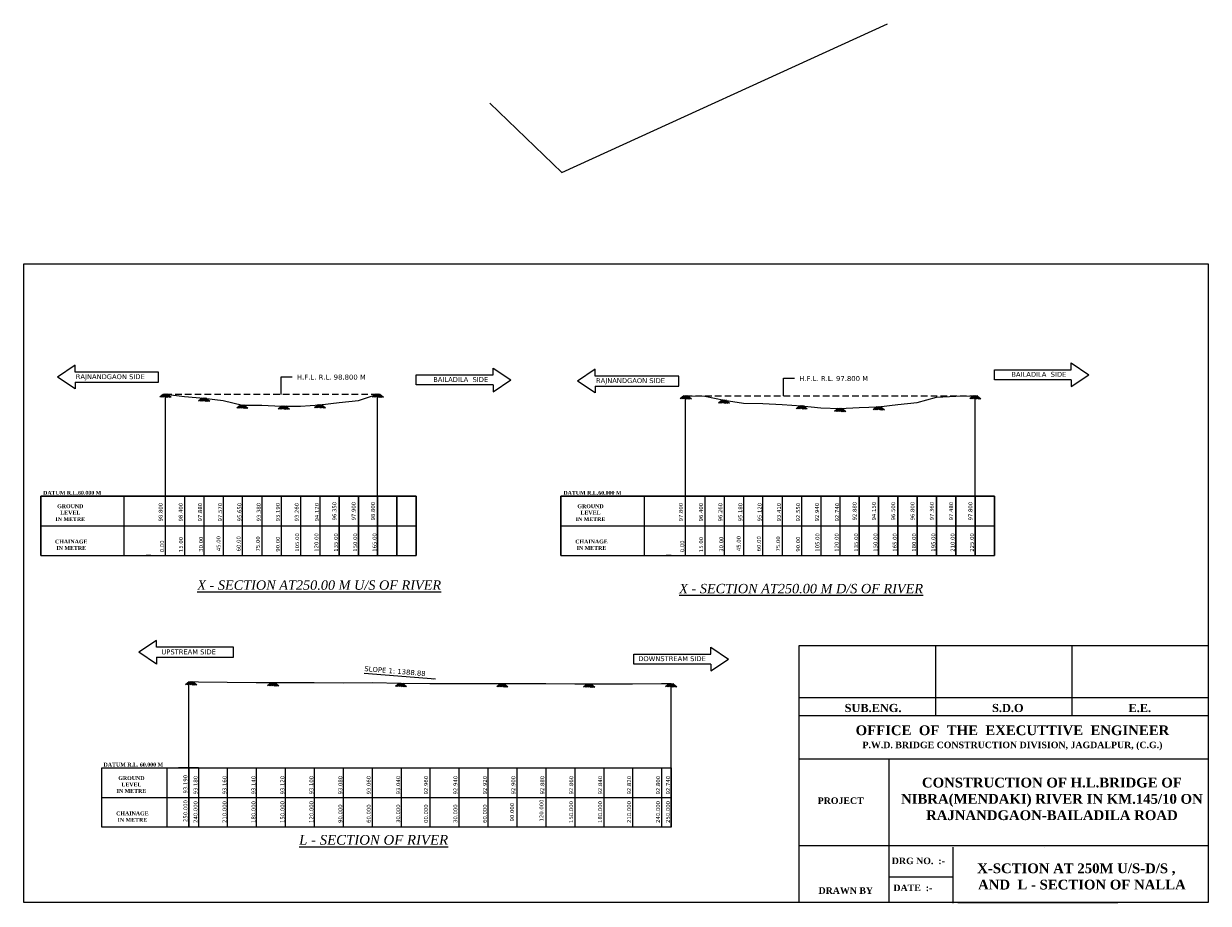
# Model space of a CAD drawing. Header units: millimetres. Extents: x -7745211565 to -3872289874, y -13315054498 to -6657470543.
import ezdxf

# ---------------------------------------------------------------- set-up
doc = ezdxf.new("R2010")
doc.units = ezdxf.units.MM
doc.header["$MEASUREMENT"] = 0
doc.linetypes.add('DASHED2', pattern=[9.525, 6.35, -3.175])
for name, color, linetype in [('CHAINAGE', 7, 'Continuous'), ('GROUND_LVL', 114, 'Continuous'), ('TEX', 6, 'Continuous'), ('TEXT', 7, 'Continuous')]:
    doc.layers.add(name, color=color, linetype=linetype)
doc.layers.add('DIMENTION', color=7, linetype='Continuous', lineweight=9)
doc.styles.get("Standard").update_dxf_attribs({"font": 'verdana.ttf', "height": 324})
doc.dimstyles.new('Copy of ISO-25--------4', dxfattribs={"dimtxt": 200, "dimasz": 150, "dimexe": 300, "dimexo": 300, "dimgap": 0.02, "dimtad": 0, "dimtih": 1, "dimtoh": 1, "dimdec": 0, "dimlfac": 4, "dimdsep": 46, "dimtxsty": 'Standard', "dimcen": 150, "dimclrd": 1, "dimclre": 1, "dimclrt": 1, "dimadec": 0, "dimazin": 0, "dimtfac": 1, "dimtdec": 0, "dimtmove": 2, "dimatfit": 3, "dimfxl": 300, "dimarcsym": 0})
doc.dimstyles.new('ISO-25--------1', dxfattribs={"dimtxt": 240, "dimasz": 216, "dimexe": 300, "dimexo": 300, "dimgap": 0.02, "dimtad": 0, "dimtih": 1, "dimtoh": 1, "dimdec": 0, "dimlfac": 16, "dimdsep": 46, "dimtxsty": 'Standard', "dimcen": 192, "dimclrd": 1, "dimclre": 1, "dimclrt": 1, "dimadec": 0, "dimazin": 0, "dimtfac": 1, "dimtdec": 0, "dimtmove": 2, "dimatfit": 3, "dimfxl": 300, "dimarcsym": 0})

msp = doc.modelspace()

# ---------------------------------------------------------------- linework, layer by layer
at = {"layer": 'DIMENTION', "color": 5, "lineweight": 9, "ltscale": 20}
for p, q in [((-3872310656.679007, -6657504163.645828), (-3872303184.949688, -6657504163.645828)), ((-3872310656.679007, -6657505137.761957), (-3872310656.679007, -6657504163.645828)), ((-3872391862.449278, -6657504392.656274), (-3872399966.830001, -6657504392.656274)), ((-3872399966.830001, -6657505366.772403), (-3872391862.449278, -6657505366.772405)), ((-3872391862.449278, -6657505366.772403), (-3872391862.449278, -6657504392.656274)), ((-3872366821.288366, -6657504671.060321), (-3872359349.559048, -6657504671.060321)), ((-3872366821.288366, -6657505645.17645), (-3872366821.288366, -6657504671.060321)), ((-3872341322.839922, -6657504775.703891), (-3872349427.220645, -6657504775.703891)), ((-3872341322.839922, -6657505749.82002), (-3872341322.839922, -6657504775.703891)), ((-3872303184.949688, -6657505137.761957), (-3872310656.679007, -6657505137.761957)), ((-3872359349.559048, -6657505645.17645), (-3872366821.288366, -6657505645.17645)), ((-3872349427.220645, -6657505749.82002), (-3872341322.839922, -6657505749.820022)), ((-3872384586.990681, -6657531133.876451), (-3872392058.719999, -6657531133.876451)), ((-3872384586.990681, -6657532107.992581), (-3872384586.990681, -6657531133.876451)), ((-3872345676.551641, -6657531792.305996), (-3872338204.822321, -6657531792.305996)), ((-3872345676.551641, -6657532766.422127), (-3872345676.551641, -6657531792.305996)), ((-3872392058.719999, -6657532107.992581), (-3872384586.990681, -6657532107.992581)), ((-3872338204.822321, -6657532766.422127), (-3872345676.551641, -6657532766.422127))]:
    msp.add_line(p, q, dxfattribs=at)
for points in [[(-3872399966.830001, -6657504392.656274), (-3872399966.830001, -6657503731.469882), (-3872401683.931698, -6657504879.714339)], [(-3872359349.559048, -6657504671.060321), (-3872359349.559048, -6657504009.873929), (-3872357632.457351, -6657505158.118386)], [(-3872349427.220645, -6657504775.703891), (-3872349427.220645, -6657504114.517499), (-3872351144.322342, -6657505262.761956)], [(-3872303184.949688, -6657504163.645828), (-3872303184.949688, -6657503502.459436), (-3872301467.847991, -6657504650.703894)], [(-3872399966.830001, -6657505366.772403), (-3872399966.830001, -6657506027.958797), (-3872401683.931698, -6657504879.714339)], [(-3872359349.559048, -6657505645.17645), (-3872359349.559048, -6657506306.362844), (-3872357632.457351, -6657505158.118386)], [(-3872349427.220645, -6657505749.82002), (-3872349427.220645, -6657506411.006413), (-3872351144.322342, -6657505262.761956)], [(-3872303184.949688, -6657505137.761957), (-3872303184.949688, -6657505798.948351), (-3872301467.847991, -6657504650.703894)], [(-3872392058.719999, -6657531133.876451), (-3872392058.719999, -6657530472.690059), (-3872393775.821696, -6657531620.934518)], [(-3872392058.719999, -6657532107.992581), (-3872392058.719999, -6657532769.178973), (-3872393775.821696, -6657531620.934518)], [(-3872338204.822321, -6657531792.305996), (-3872338204.822321, -6657531131.119604), (-3872336487.720624, -6657532279.364063)], [(-3872338204.822321, -6657532766.422127), (-3872338204.822321, -6657533427.608519), (-3872336487.720624, -6657532279.364063)]]:
    msp.add_lwpolyline(points, dxfattribs=at)
at = {"layer": 'GROUND_LVL', "ltscale": 20}
for p, q in [((-3872352675.955923, -6657485017.764351), (-3872321032.352314, -6657470542.95078)), ((-3872359681.267139, -6657478262.881592), (-3872352675.955923, -6657485017.764351))]:
    msp.add_line(p, q, dxfattribs=at)
at = {"layer": 'GROUND_LVL', "lineweight": 9}
for p, q in [((-3872391364.602614, -6657506548.115971), (-3872391717.573289, -6657506839.126726)), ((-3872391246.65011, -6657506548.115973), (-3872391599.620783, -6657506839.126726)), ((-3872391153.878477, -6657506548.115971), (-3872391506.849152, -6657506839.126726)), ((-3872391414.13604, -6657506548.115971), (-3872391061.165363, -6657506839.126726)), ((-3872391049.510389, -6657506548.115969), (-3872391402.481066, -6657506839.126726)), ((-3872391300.656454, -6657506548.115969), (-3872390947.685777, -6657506839.126726)), ((-3872390936.030804, -6657506548.115971), (-3872391289.001478, -6657506839.126726)), ((-3872391196.288366, -6657506548.115971), (-3872390843.317692, -6657506839.126726)), ((-3872391103.516733, -6657506548.115973), (-3872390750.546059, -6657506839.126726)), ((-3872390985.564229, -6657506548.115971), (-3872390632.593554, -6657506839.126726)), ((-3872387614.602613, -6657506925.906335), (-3872387967.573288, -6657507216.91709)), ((-3872387496.650109, -6657506925.906337), (-3872387849.620782, -6657507216.91709)), ((-3872387403.878476, -6657506925.906335), (-3872387756.849151, -6657507216.91709)), ((-3872387664.136039, -6657506925.906335), (-3872387311.165362, -6657507216.91709)), ((-3872387299.510388, -6657506925.906333), (-3872387652.481065, -6657507216.91709)), ((-3872387550.656453, -6657506925.906333), (-3872387197.685776, -6657507216.91709)), ((-3872387186.030803, -6657506925.906335), (-3872387539.001477, -6657507216.91709)), ((-3872387446.288365, -6657506925.906335), (-3872387093.317691, -6657507216.91709)), ((-3872387353.516732, -6657506925.906337), (-3872387000.546058, -6657507216.91709)), ((-3872387235.564228, -6657506925.906335), (-3872386882.593554, -6657507216.91709)), ((-3872383907.012503, -6657507593.115971), (-3872384259.983178, -6657507884.126726)), ((-3872383789.059999, -6657507593.115973), (-3872384142.030672, -6657507884.126726)), ((-3872383696.288366, -6657507593.115971), (-3872384049.25904, -6657507884.126726)), ((-3872383956.545928, -6657507593.115971), (-3872383603.575252, -6657507884.126726)), ((-3872383591.920278, -6657507593.115969), (-3872383944.890954, -6657507884.126726)), ((-3872383843.066343, -6657507593.115969), (-3872383490.095665, -6657507884.126726)), ((-3872383478.440692, -6657507593.115971), (-3872383831.411367, -6657507884.126726)), ((-3872383738.698255, -6657507593.115971), (-3872383385.727581, -6657507884.126726)), ((-3872383645.926622, -6657507593.115973), (-3872383292.955947, -6657507884.126726)), ((-3872383527.974118, -6657507593.115971), (-3872383175.003443, -6657507884.126726)), ((-3872376364.602614, -6657507563.115969), (-3872376717.573288, -6657507854.126724)), ((-3872376246.65011, -6657507563.115971), (-3872376599.620782, -6657507854.126724)), ((-3872376153.878477, -6657507563.115969), (-3872376506.849151, -6657507854.126724)), ((-3872376414.136039, -6657507563.115969), (-3872376061.165363, -6657507854.126724)), ((-3872376049.510389, -6657507563.115967), (-3872376402.481065, -6657507854.126724)), ((-3872376300.656454, -6657507563.115967), (-3872375947.685776, -6657507854.126724)), ((-3872375936.030803, -6657507563.115969), (-3872376289.001478, -6657507854.126724)), ((-3872376196.288366, -6657507563.115969), (-3872375843.317691, -6657507854.126724)), ((-3872376103.516733, -6657507563.115971), (-3872375750.546058, -6657507854.126724)), ((-3872375985.564229, -6657507563.115969), (-3872375632.593554, -6657507854.126724)), ((-3872370739.602614, -6657506548.115974), (-3872371092.573288, -6657506839.12673)), ((-3872370621.65011, -6657506548.115976), (-3872370974.620782, -6657506839.12673)), ((-3872370528.878477, -6657506548.115974), (-3872370881.849151, -6657506839.12673)), ((-3872370789.136039, -6657506548.115974), (-3872370436.165363, -6657506839.12673)), ((-3872370424.510389, -6657506548.115973), (-3872370777.481065, -6657506839.12673)), ((-3872370675.656454, -6657506548.115973), (-3872370322.685776, -6657506839.12673)), ((-3872370311.030803, -6657506548.115974), (-3872370664.001478, -6657506839.12673)), ((-3872370571.288366, -6657506548.115974), (-3872370218.317691, -6657506839.12673)), ((-3872370478.516733, -6657506548.115976), (-3872370125.546058, -6657506839.12673)), ((-3872370360.564229, -6657506548.115974), (-3872370007.593554, -6657506839.12673)), ((-3872340824.993256, -6657506698.115971), (-3872341177.963931, -6657506989.126726)), ((-3872340707.040752, -6657506698.115973), (-3872341060.011425, -6657506989.126726)), ((-3872340614.269119, -6657506698.115971), (-3872340967.239793, -6657506989.126726)), ((-3872340874.526681, -6657506698.115971), (-3872340521.556005, -6657506989.126726)), ((-3872340509.901031, -6657506698.115969), (-3872340862.871707, -6657506989.126726)), ((-3872340761.047096, -6657506698.115969), (-3872340408.076418, -6657506989.126726)), ((-3872340396.421445, -6657506698.115971), (-3872340749.39212, -6657506989.126726)), ((-3872340656.679008, -6657506698.115971), (-3872340303.708333, -6657506989.126726)), ((-3872340563.907375, -6657506698.115973), (-3872340210.9367, -6657506989.126726)), ((-3872340445.954871, -6657506698.115971), (-3872340092.984196, -6657506989.126726)), ((-3872337117.403145, -6657507123.115972), (-3872337470.373819, -6657507414.126727)), ((-3872336999.450641, -6657507123.115973), (-3872337352.421313, -6657507414.126727)), ((-3872336906.679008, -6657507123.115972), (-3872337259.649682, -6657507414.126727)), ((-3872337166.93657, -6657507123.115972), (-3872336813.965894, -6657507414.126727)), ((-3872336802.31092, -6657507123.11597), (-3872337155.281596, -6657507414.126727)), ((-3872337053.456985, -6657507123.11597), (-3872336700.486307, -6657507414.126727)), ((-3872336688.831334, -6657507123.115972), (-3872337041.802009, -6657507414.126727)), ((-3872336949.088897, -6657507123.115972), (-3872336596.118222, -6657507414.126727)), ((-3872336856.317264, -6657507123.115973), (-3872336503.346589, -6657507414.126727)), ((-3872336738.364759, -6657507123.115972), (-3872336385.394085, -6657507414.126727)), ((-3872329574.993255, -6657507673.115971), (-3872329927.96393, -6657507964.126726)), ((-3872329457.040751, -6657507673.115973), (-3872329810.011424, -6657507964.126726)), ((-3872329364.269118, -6657507673.115971), (-3872329717.239792, -6657507964.126726)), ((-3872329624.52668, -6657507673.115971), (-3872329271.556004, -6657507964.126726)), ((-3872329259.90103, -6657507673.115969), (-3872329612.871706, -6657507964.126726)), ((-3872329511.047095, -6657507673.115969), (-3872329158.076417, -6657507964.126726)), ((-3872329146.421444, -6657507673.115971), (-3872329499.392119, -6657507964.126726)), ((-3872329406.679007, -6657507673.115971), (-3872329053.708333, -6657507964.126726)), ((-3872329313.907374, -6657507673.115973), (-3872328960.936699, -6657507964.126726)), ((-3872329195.95487, -6657507673.115971), (-3872328842.984195, -6657507964.126726)), ((-3872312699.993256, -6657506698.115971), (-3872313052.96393, -6657506989.126726)), ((-3872312582.040751, -6657506698.115973), (-3872312935.011424, -6657506989.126726)), ((-3872312489.269118, -6657506698.115971), (-3872312842.239793, -6657506989.126726)), ((-3872312749.526681, -6657506698.115971), (-3872312396.556005, -6657506989.126726)), ((-3872312384.901031, -6657506698.115969), (-3872312737.871707, -6657506989.126726)), ((-3872312636.047095, -6657506698.115969), (-3872312283.076418, -6657506989.126726)), ((-3872312271.421445, -6657506698.115971), (-3872312624.392119, -6657506989.126726)), ((-3872312531.679008, -6657506698.115971), (-3872312178.708333, -6657506989.126726)), ((-3872312438.907374, -6657506698.115973), (-3872312085.9367, -6657506989.126726)), ((-3872312320.95487, -6657506698.115971), (-3872311967.984196, -6657506989.126726)), ((-3872379867.83354, -6657507708.774021), (-3872380220.804214, -6657507999.784777)), ((-3872379749.881036, -6657507708.774023), (-3872380102.851708, -6657507999.784777)), ((-3872379657.109403, -6657507708.774021), (-3872380010.080077, -6657507999.784777)), ((-3872379917.366965, -6657507708.774021), (-3872379564.396289, -6657507999.784777)), ((-3872379552.741315, -6657507708.774019), (-3872379905.711991, -6657507999.784777)), ((-3872379803.88738, -6657507708.774019), (-3872379450.916702, -6657507999.784777)), ((-3872379439.261729, -6657507708.774021), (-3872379792.232404, -6657507999.784777)), ((-3872379699.519292, -6657507708.774021), (-3872379346.548617, -6657507999.784777)), ((-3872379606.747659, -6657507708.774023), (-3872379253.776984, -6657507999.784777)), ((-3872379488.795155, -6657507708.774021), (-3872379135.82448, -6657507999.784777)), ((-3872325824.993256, -6657507923.115969), (-3872326177.96393, -6657508214.126724)), ((-3872325707.040751, -6657507923.115971), (-3872326060.011424, -6657508214.126724)), ((-3872325614.269118, -6657507923.115969), (-3872325967.239793, -6657508214.126724)), ((-3872325874.526681, -6657507923.115969), (-3872325521.556005, -6657508214.126724)), ((-3872325509.901031, -6657507923.115967), (-3872325862.871707, -6657508214.126724)), ((-3872325761.047095, -6657507923.115967), (-3872325408.076418, -6657508214.126724)), ((-3872325396.421445, -6657507923.115969), (-3872325749.392119, -6657508214.126724)), ((-3872325656.679008, -6657507923.115969), (-3872325303.708333, -6657508214.126724)), ((-3872325563.907374, -6657507923.115971), (-3872325210.9367, -6657508214.126724)), ((-3872325445.95487, -6657507923.115969), (-3872325092.984196, -6657508214.126724)), ((-3872322074.993256, -6657507785.615971), (-3872322427.96393, -6657508076.626726)), ((-3872321957.040751, -6657507785.615973), (-3872322310.011424, -6657508076.626726)), ((-3872321864.269118, -6657507785.615971), (-3872322217.239793, -6657508076.626726)), ((-3872322124.526681, -6657507785.615971), (-3872321771.556005, -6657508076.626726)), ((-3872321759.901031, -6657507785.615969), (-3872322112.871707, -6657508076.626726)), ((-3872322011.047095, -6657507785.615969), (-3872321658.076418, -6657508076.626726)), ((-3872321646.421445, -6657507785.615971), (-3872321999.392119, -6657508076.626726)), ((-3872321906.679008, -6657507785.615971), (-3872321553.708333, -6657508076.626726)), ((-3872321813.907374, -6657507785.615973), (-3872321460.9367, -6657508076.626726)), ((-3872321695.95487, -6657507785.615971), (-3872321342.984196, -6657508076.626726)), ((-3872388875.755718, -6657534485.722498), (-3872389228.726393, -6657534776.733253)), ((-3872388757.803214, -6657534485.7225), (-3872389110.773887, -6657534776.733253)), ((-3872388665.031581, -6657534485.722498), (-3872389018.002255, -6657534776.733253)), ((-3872388925.289144, -6657534485.722498), (-3872388572.318467, -6657534776.733253)), ((-3872388560.663493, -6657534485.722496), (-3872388913.63417, -6657534776.733253)), ((-3872388811.809558, -6657534485.722496), (-3872388458.838881, -6657534776.733253)), ((-3872388447.183908, -6657534485.722498), (-3872388800.154582, -6657534776.733253)), ((-3872388707.44147, -6657534485.722498), (-3872388354.470796, -6657534776.733253)), ((-3872388614.669837, -6657534485.7225), (-3872388261.699162, -6657534776.733253)), ((-3872388496.717333, -6657534485.722498), (-3872388143.746658, -6657534776.733253)), ((-3872380907.005718, -6657534578.222498), (-3872381259.976393, -6657534869.233253)), ((-3872380789.053214, -6657534578.2225), (-3872381142.023887, -6657534869.233253)), ((-3872380696.281581, -6657534578.222498), (-3872381049.252255, -6657534869.233253)), ((-3872380956.539144, -6657534578.222498), (-3872380603.568467, -6657534869.233253)), ((-3872380591.913493, -6657534578.222496), (-3872380944.88417, -6657534869.233253)), ((-3872380843.059558, -6657534578.222496), (-3872380490.088881, -6657534869.233253)), ((-3872380478.433908, -6657534578.222498), (-3872380831.404582, -6657534869.233253)), ((-3872380738.69147, -6657534578.222498), (-3872380385.720796, -6657534869.233253)), ((-3872380645.919837, -6657534578.2225), (-3872380292.949162, -6657534869.233253)), ((-3872380527.967333, -6657534578.222498), (-3872380174.996658, -6657534869.233253)), ((-3872368489.808337, -6657534648.760182), (-3872368842.779011, -6657534939.770938)), ((-3872368371.855833, -6657534648.760184), (-3872368724.826505, -6657534939.770938)), ((-3872368279.084199, -6657534648.760182), (-3872368632.054874, -6657534939.770938)), ((-3872368539.341762, -6657534648.760182), (-3872368186.371086, -6657534939.770938)), ((-3872368174.716112, -6657534648.76018), (-3872368527.686788, -6657534939.770938)), ((-3872368425.862176, -6657534648.76018), (-3872368072.891499, -6657534939.770938)), ((-3872368061.236526, -6657534648.760182), (-3872368414.207201, -6657534939.770938)), ((-3872368321.494089, -6657534648.760182), (-3872367968.523414, -6657534939.770938)), ((-3872368228.722456, -6657534648.760184), (-3872367875.751781, -6657534939.770938)), ((-3872368110.769951, -6657534648.760182), (-3872367757.799277, -6657534939.770938)), ((-3872358646.058337, -6657534673.835025), (-3872358999.029011, -6657534964.84578)), ((-3872358528.105833, -6657534673.835027), (-3872358881.076505, -6657534964.84578)), ((-3872358435.334199, -6657534673.835025), (-3872358788.304874, -6657534964.84578)), ((-3872358695.591762, -6657534673.835025), (-3872358342.621086, -6657534964.84578)), ((-3872358330.966112, -6657534673.835023), (-3872358683.936788, -6657534964.84578)), ((-3872358582.112176, -6657534673.835023), (-3872358229.141499, -6657534964.84578)), ((-3872358217.486526, -6657534673.835025), (-3872358570.457201, -6657534964.84578)), ((-3872358477.744089, -6657534673.835025), (-3872358124.773414, -6657534964.84578)), ((-3872358384.972456, -6657534673.835027), (-3872358032.001781, -6657534964.84578)), ((-3872358267.019951, -6657534673.835025), (-3872357914.049277, -6657534964.84578)), ((-3872350208.558337, -6657534708.222499), (-3872350561.529011, -6657534999.233254)), ((-3872350090.605833, -6657534708.222501), (-3872350443.576505, -6657534999.233254)), ((-3872349997.834199, -6657534708.222499), (-3872350350.804874, -6657534999.233254)), ((-3872350258.091762, -6657534708.222499), (-3872349905.121086, -6657534999.233254)), ((-3872349893.466112, -6657534708.222497), (-3872350246.436788, -6657534999.233254)), ((-3872350144.612176, -6657534708.222497), (-3872349791.641499, -6657534999.233254)), ((-3872349779.986526, -6657534708.222499), (-3872350132.957201, -6657534999.233254)), ((-3872350040.244089, -6657534708.222499), (-3872349687.273414, -6657534999.233254)), ((-3872349947.472456, -6657534708.222501), (-3872349594.501781, -6657534999.233254)), ((-3872349829.519951, -6657534708.222499), (-3872349476.549277, -6657534999.233254)), ((-3872342239.808335, -6657534695.722499), (-3872342592.77901, -6657534986.733254)), ((-3872342121.855831, -6657534695.722501), (-3872342474.826504, -6657534986.733254)), ((-3872342029.084198, -6657534695.722499), (-3872342382.054873, -6657534986.733254)), ((-3872342289.341761, -6657534695.722499), (-3872341936.371084, -6657534986.733254)), ((-3872341924.71611, -6657534695.722497), (-3872342277.686787, -6657534986.733254)), ((-3872342175.862175, -6657534695.722497), (-3872341822.891498, -6657534986.733254)), ((-3872341811.236525, -6657534695.722499), (-3872342164.207199, -6657534986.733254)), ((-3872342071.494087, -6657534695.722499), (-3872341718.523413, -6657534986.733254)), ((-3872341978.722454, -6657534695.722501), (-3872341625.75178, -6657534986.733254)), ((-3872341860.76995, -6657534695.722499), (-3872341507.799275, -6657534986.733254))]:
    msp.add_line(p, q, dxfattribs=at)
at = {"layer": 'GROUND_LVL', "lineweight": 9, "ltscale": 20}
for p, q in [((-3872391196.288366, -6657516448.115971), (-3872391196.288366, -6657506548.115971)), ((-3872370571.288366, -6657516448.115971), (-3872370571.288366, -6657506548.115971)), ((-3872340656.679008, -6657516448.115971), (-3872340656.679008, -6657506698.115971)), ((-3872312531.679008, -6657516448.115971), (-3872312531.679008, -6657506698.115971)), ((-3872388383.788366, -6657516448.115971), (-3872388383.788366, -6657516448.115971)), ((-3872337844.179008, -6657516448.115971), (-3872337844.179008, -6657516448.115971)), ((-3872395227.538366, -6657519329.047195), (-3872366821.288366, -6657519329.047195)), ((-3872344687.929008, -6657519329.047195), (-3872310656.679008, -6657519329.047196)), ((-3872388925.289144, -6657542860.722498), (-3872388925.289144, -6657534485.722498)), ((-3872387987.789144, -6657534508.222498), (-3872388925.289144, -6657534485.722498)), ((-3872385175.289144, -6657534540.722498), (-3872387987.789144, -6657534508.222498)), ((-3872382362.789144, -6657534580.722498), (-3872385175.289144, -6657534540.722498)), ((-3872379550.289144, -6657534575.722498), (-3872382362.789144, -6657534580.722498)), ((-3872376737.789144, -6657534590.722498), (-3872379550.289144, -6657534575.722498)), ((-3872373925.289144, -6657534605.722498), (-3872376737.789144, -6657534590.722498)), ((-3872371112.789144, -6657534600.722498), (-3872373925.289144, -6657534605.722498)), ((-3872368300.289144, -6657534653.222498), (-3872371112.789144, -6657534600.722498)), ((-3872365487.789144, -6657534685.722498), (-3872368300.289144, -6657534653.222498)), ((-3872362675.289144, -6657534670.722499), (-3872365487.789144, -6657534685.722498)), ((-3872359862.789144, -6657534670.722499), (-3872362675.289144, -6657534670.722499)), ((-3872357050.289144, -6657534678.222499), (-3872359862.789144, -6657534670.722499)), ((-3872354237.789144, -6657534685.722499), (-3872357050.289144, -6657534678.222499)), ((-3872351425.289144, -6657534708.222499), (-3872354237.789144, -6657534685.722499)), ((-3872348612.789144, -6657534708.222499), (-3872351425.289144, -6657534708.222499)), ((-3872345800.289144, -6657534715.722499), (-3872348612.789144, -6657534708.222499)), ((-3872342987.789144, -6657534695.722499), (-3872345800.289144, -6657534715.722499)), ((-3872342050.289143, -6657534695.722499), (-3872342987.789144, -6657534695.722499)), ((-3872342050.289144, -6657542860.722499), (-3872342050.289143, -6657534695.722499)), ((-3872388865.309945, -6657542860.722498), (-3872388925.289144, -6657542860.722498)), ((-3872368300.289144, -6657542860.722498), (-3872368300.289144, -6657542860.722498))]:
    msp.add_line(p, q, dxfattribs=at)
at = {"layer": 'GROUND_LVL', "color": 6, "lineweight": 9, "ltscale": 20}
for p, q in [((-3872379946.288365, -6657516448.115973), (-3872376196.288366, -6657516448.115969)), ((-3872329406.679007, -6657516448.115973), (-3872325656.679008, -6657516448.115969)), ((-3872403302.035363, -6657522209.978386), (-3872366821.288366, -6657522209.978432)), ((-3872352762.426005, -6657522209.978386), (-3872310656.679008, -6657522209.978438))]:
    msp.add_line(p, q, dxfattribs=at)
at = {"layer": 'GROUND_LVL', "color": 4, "lineweight": 9}
for p, q in [((-3872329627.364545, -6657530951.451746), (-3872289873.824567, -6657530951.451738)), ((-3872329627.364545, -6657555828.596518), (-3872329627.364545, -6657530951.451746)), ((-3872316376.184546, -6657530951.451746), (-3872316376.184552, -6657537762.122641)), ((-3872303125.004554, -6657530951.451746), (-3872303125.004562, -6657537762.122641)), ((-3872329627.364545, -6657536007.59725), (-3872289873.824567, -6657536007.59725)), ((-3872329627.364545, -6657537762.122641), (-3872289873.824567, -6657537762.122641)), ((-3872329627.364545, -6657541961.789389), (-3872289873.824567, -6657541961.789389)), ((-3872320909.880593, -6657541961.789389), (-3872320909.880593, -6657555828.596518)), ((-3872329627.364545, -6657550388.693071), (-3872289873.824567, -6657550388.693071)), ((-3872314703.120799, -6657550568.644794), (-3872314703.120799, -6657556008.548241)), ((-3872305753.825931, -6657550628.596613), (-3872305753.825931, -6657550628.596613)), ((-3872314703.120798, -6657553468.548239), (-3872320909.880593, -6657553468.548243)), ((-3872314195.566381, -6657555918.572386), (-3872298677.538366, -6657555918.572386))]:
    msp.add_line(p, q, dxfattribs=at)
at = {"layer": 'GROUND_LVL', "lineweight": 9, "ltscale": 20}
msp.add_lwpolyline([(-3872404957.538366, -6657493870), (-3872289873.824566, -6657493870), (-3872289873.824566, -6657555918.572386), (-3872404957.538366, -6657555918.572386)], close=True, dxfattribs=at)
for points in [[(-3872391196.288366, -6657506548.115971), (-3872389321.288366, -6657506768.115971), (-3872387446.288366, -6657506923.115971), (-3872385571.288365, -6657507160.615971), (-3872383696.288366, -6657507593.115971), (-3872381821.288366, -6657507613.115971), (-3872379946.288366, -6657507708.115971), (-3872378071.288365, -6657507713.115971), (-3872376196.288366, -6657507563.115969), (-3872374321.288366, -6657507338.115971), (-3872372446.288366, -6657507148.115971), (-3872370571.288366, -6657506548.115973), (-3872370311.0308, -6657506548.115973)], [(-3872340656.679008, -6657506698.115971), (-3872338781.679008, -6657506748.115971), (-3872336906.679008, -6657507123.115972), (-3872335031.679008, -6657507423.115971), (-3872333156.679008, -6657507460.615971), (-3872331281.679008, -6657507548.115971), (-3872329406.679007, -6657507673.115971), (-3872327531.679008, -6657507873.115971), (-3872325656.679008, -6657507923.115969), (-3872323781.679008, -6657507823.115971), (-3872321906.679008, -6657507785.615971), (-3872320031.679008, -6657507538.115971), (-3872318156.679008, -6657507338.115971), (-3872316281.679008, -6657506838.115971), (-3872314406.679008, -6657506728.115971), (-3872312531.679008, -6657506698.115971)], [(-3872366821.288366, -6657516448.115971), (-3872403302.035363, -6657516448.115971), (-3872403302.035363, -6657522209.978416), (-3872372446.288365, -6657522209.978416)], [(-3872310656.679007, -6657516448.115971), (-3872352762.426005, -6657516448.115971), (-3872352762.426005, -6657522209.978416), (-3872321906.679007, -6657522209.978416)]]:
    msp.add_lwpolyline(points, dxfattribs=at)
at = {"layer": 'TEX', "color": 1, "linetype": 'DASHED2', "lineweight": 9, "ltscale": 100}
for p, q in [((-3872391196.288366, -6657506548.115971), (-3872370311.030801, -6657506548.115973)), ((-3872340656.679008, -6657506698.115971), (-3872312531.679008, -6657506698.115971))]:
    msp.add_line(p, q, dxfattribs=at)
at = {"layer": 'TEX', "lineweight": 9, "ltscale": 20}
for p, q in [((-3872403302.035363, -6657522209.978416), (-3872403302.035363, -6657516448.115971)), ((-3872403302.035363, -6657516448.115971), (-3872366821.288366, -6657516448.115972)), ((-3872403299.910931, -6657516448.115971), (-3872395227.538366, -6657516448.115971)), ((-3872395227.538366, -6657516448.115971), (-3872395227.538366, -6657522209.978416)), ((-3872395227.538366, -6657516448.115971), (-3872394008.788365, -6657516448.115971)), ((-3872394008.788366, -6657516448.115971), (-3872392602.538366, -6657516448.115971)), ((-3872392602.538366, -6657516448.115971), (-3872391196.288366, -6657516448.115971)), ((-3872391196.288366, -6657522209.978416), (-3872391196.288366, -6657516448.115971)), ((-3872391196.288366, -6657516448.115971), (-3872390240.038366, -6657516448.115971)), ((-3872391196.288366, -6657516448.115971), (-3872389790.038366, -6657516448.115971)), ((-3872389790.038366, -6657516448.115971), (-3872388383.788366, -6657516448.115971)), ((-3872389321.288366, -6657516448.115971), (-3872389321.288366, -6657522209.978416)), ((-3872388383.788366, -6657516448.115971), (-3872386977.538366, -6657516448.115971)), ((-3872387446.288366, -6657516448.115971), (-3872387446.288366, -6657522209.978416)), ((-3872386977.538366, -6657516448.115971), (-3872385571.288366, -6657516448.115971)), ((-3872385571.288366, -6657516448.115971), (-3872384165.038366, -6657516448.115971)), ((-3872385571.288365, -6657516448.115971), (-3872385571.288365, -6657522209.978416)), ((-3872383696.288366, -6657522209.978416), (-3872383696.288366, -6657516448.115971)), ((-3872381821.288366, -6657516448.115971), (-3872381821.288366, -6657522209.978416)), ((-3872379946.288366, -6657516448.115971), (-3872379946.288366, -6657522209.978416)), ((-3872378071.288366, -6657516448.115971), (-3872378071.288366, -6657522209.978416)), ((-3872376196.288366, -6657516448.115969), (-3872376196.288366, -6657522209.978415)), ((-3872374321.288366, -6657522209.978416), (-3872374321.288366, -6657516448.115971)), ((-3872374321.288366, -6657516448.115971), (-3872374321.288366, -6657522209.978416)), ((-3872374321.288366, -6657516448.115971), (-3872374321.288366, -6657522209.978416)), ((-3872374321.288366, -6657522209.978416), (-3872374321.288366, -6657516448.115971)), ((-3872372446.288366, -6657522209.978416), (-3872372446.288366, -6657516448.115971)), ((-3872372446.288366, -6657516448.115971), (-3872372446.288366, -6657522209.978416)), ((-3872372446.288366, -6657516448.115971), (-3872372446.288366, -6657522209.978416)), ((-3872372446.288366, -6657522209.978416), (-3872372446.288366, -6657516448.115971)), ((-3872370571.288366, -6657522209.978416), (-3872370571.288366, -6657516448.115971)), ((-3872370571.288366, -6657516448.115971), (-3872370571.288366, -6657522209.978416)), ((-3872370571.288366, -6657516448.115971), (-3872370571.288366, -6657522209.978416)), ((-3872370571.288366, -6657522209.978416), (-3872370571.288366, -6657516448.115971)), ((-3872368696.288366, -6657522209.978416), (-3872368696.288366, -6657516448.115971)), ((-3872368696.288366, -6657516448.115971), (-3872368696.288366, -6657522209.978416)), ((-3872368696.288366, -6657516448.115971), (-3872368696.288366, -6657522209.978416)), ((-3872368696.288366, -6657522209.978416), (-3872368696.288366, -6657516448.115971)), ((-3872366821.288366, -6657522209.978416), (-3872366821.288366, -6657516448.115971)), ((-3872366821.288366, -6657516448.115971), (-3872366821.288366, -6657522209.978416)), ((-3872366821.288366, -6657516448.115971), (-3872366821.288366, -6657522209.978416)), ((-3872366821.288366, -6657522209.978416), (-3872366821.288366, -6657516448.115971)), ((-3872352762.426005, -6657522209.978416), (-3872352762.426005, -6657516448.115971)), ((-3872352762.426005, -6657516448.115971), (-3872310656.679007, -6657516448.115971)), ((-3872352760.301572, -6657516448.115971), (-3872344687.929008, -6657516448.115971)), ((-3872344687.929008, -6657516448.115971), (-3872344687.929008, -6657522209.978416)), ((-3872344687.929008, -6657516448.115971), (-3872343469.179007, -6657516448.115971)), ((-3872343469.179008, -6657516448.115971), (-3872342062.929008, -6657516448.115971)), ((-3872342062.929008, -6657516448.115971), (-3872340656.679008, -6657516448.115971)), ((-3872340656.679008, -6657522209.978416), (-3872340656.679008, -6657516448.115971)), ((-3872340656.679008, -6657516448.115971), (-3872339700.429008, -6657516448.115971)), ((-3872340656.679008, -6657516448.115971), (-3872339250.429008, -6657516448.115971)), ((-3872339250.429008, -6657516448.115971), (-3872337844.179008, -6657516448.115971)), ((-3872338781.679008, -6657516448.115972), (-3872338781.679008, -6657522209.978417)), ((-3872337844.179008, -6657516448.115971), (-3872336437.929008, -6657516448.115971)), ((-3872336906.679008, -6657516448.115972), (-3872336906.679008, -6657522209.978417)), ((-3872336437.929008, -6657516448.115971), (-3872335031.679008, -6657516448.115971)), ((-3872335031.679008, -6657516448.115971), (-3872333625.429008, -6657516448.115971)), ((-3872335031.679008, -6657516448.115972), (-3872335031.679008, -6657522209.978417)), ((-3872333156.679008, -6657522209.978419), (-3872333156.679008, -6657516448.115973)), ((-3872331281.679008, -6657516448.115972), (-3872331281.679008, -6657522209.978417)), ((-3872329406.679007, -6657516448.115973), (-3872329406.679007, -6657522209.978418)), ((-3872327531.679008, -6657516448.115972), (-3872327531.679008, -6657522209.978417)), ((-3872325656.679008, -6657516448.115972), (-3872325656.679008, -6657522209.978417)), ((-3872323781.679008, -6657522209.978417), (-3872323781.679008, -6657516448.115972)), ((-3872323781.679008, -6657516448.115972), (-3872323781.679008, -6657522209.978417)), ((-3872323781.679008, -6657516448.115972), (-3872323781.679008, -6657522209.978417)), ((-3872323781.679008, -6657522209.978417), (-3872323781.679008, -6657516448.115972)), ((-3872321906.679008, -6657522209.978417), (-3872321906.679008, -6657516448.115972)), ((-3872321906.679008, -6657516448.115972), (-3872321906.679008, -6657522209.978417)), ((-3872321906.679008, -6657516448.115972), (-3872321906.679008, -6657522209.978417)), ((-3872321906.679008, -6657522209.978417), (-3872321906.679008, -6657516448.115972)), ((-3872320031.679008, -6657522209.978417), (-3872320031.679008, -6657516448.115972)), ((-3872320031.679008, -6657516448.115972), (-3872320031.679008, -6657522209.978417)), ((-3872320031.679008, -6657516448.115972), (-3872320031.679008, -6657522209.978417)), ((-3872320031.679008, -6657522209.978417), (-3872320031.679008, -6657516448.115972)), ((-3872318156.679008, -6657522209.978417), (-3872318156.679008, -6657516448.115972)), ((-3872318156.679008, -6657516448.115972), (-3872318156.679008, -6657522209.978417)), ((-3872318156.679008, -6657516448.115972), (-3872318156.679008, -6657522209.978417)), ((-3872318156.679008, -6657522209.978417), (-3872318156.679008, -6657516448.115972)), ((-3872316281.679008, -6657522209.978417), (-3872316281.679008, -6657516448.115972)), ((-3872316281.679008, -6657516448.115972), (-3872316281.679008, -6657522209.978417)), ((-3872316281.679008, -6657516448.115972), (-3872316281.679008, -6657522209.978417)), ((-3872316281.679008, -6657522209.978417), (-3872316281.679008, -6657516448.115972)), ((-3872314406.679008, -6657522209.978417), (-3872314406.679008, -6657516448.115972)), ((-3872314406.679008, -6657516448.115972), (-3872314406.679008, -6657522209.978417)), ((-3872314406.679008, -6657516448.115972), (-3872314406.679008, -6657522209.978417)), ((-3872314406.679008, -6657522209.978417), (-3872314406.679008, -6657516448.115972)), ((-3872312531.679008, -6657522209.978417), (-3872312531.679008, -6657516448.115972)), ((-3872312531.679008, -6657516448.115972), (-3872312531.679008, -6657522209.978417)), ((-3872312531.679008, -6657516448.115972), (-3872312531.679008, -6657522209.978417)), ((-3872312531.679008, -6657522209.978417), (-3872312531.679008, -6657516448.115972)), ((-3872310656.679008, -6657516448.115971), (-3872310656.679008, -6657522209.978416)), ((-3872310656.679007, -6657522209.978416), (-3872310656.679007, -6657516448.115971)), ((-3872310656.679007, -6657516448.115971), (-3872310656.679007, -6657522209.978416)), ((-3872310656.679007, -6657522209.978416), (-3872310656.679007, -6657516448.115971)), ((-3872403299.910931, -6657519329.047195), (-3872395227.538366, -6657519329.047195)), ((-3872352760.301572, -6657519329.047195), (-3872344687.929008, -6657519329.047195)), ((-3872403299.910931, -6657522209.978416), (-3872394008.788365, -6657522209.978416)), ((-3872401706.160931, -6657522209.978416), (-3872366821.288365, -6657522209.978415)), ((-3872394008.788365, -6657522209.978416), (-3872366821.288366, -6657522209.978419)), ((-3872392602.538366, -6657522209.978416), (-3872393071.288366, -6657522209.978416)), ((-3872352760.301572, -6657522209.978416), (-3872343469.179007, -6657522209.978416)), ((-3872351166.551572, -6657522209.978416), (-3872310656.679007, -6657522209.978413)), ((-3872343469.179007, -6657522209.978416), (-3872310656.679007, -6657522209.978421)), ((-3872342062.929008, -6657522209.978416), (-3872342531.679008, -6657522209.978416)), ((-3872391060.608153, -6657542860.722498), (-3872391060.608153, -6657548622.584942)), ((-3872388865.309945, -6657542860.722498), (-3872389922.834781, -6657542860.722498)), ((-3872388925.289143, -6657548622.584942), (-3872388925.289144, -6657542860.722498)), ((-3872387987.789144, -6657542860.722498), (-3872388925.289144, -6657542860.722498)), ((-3872388925.289144, -6657542860.722498), (-3872388925.289144, -6657548622.584942)), ((-3872387987.789144, -6657542860.722498), (-3872387987.789144, -6657548622.584942)), ((-3872385175.289144, -6657542860.722498), (-3872385175.289144, -6657548622.584942)), ((-3872382362.789144, -6657542860.722498), (-3872382362.789144, -6657548622.584942)), ((-3872379550.289144, -6657542860.722498), (-3872379550.289144, -6657548622.584942)), ((-3872376737.789144, -6657542860.722498), (-3872376737.789144, -6657548622.584942)), ((-3872373925.289144, -6657542860.722498), (-3872373925.289144, -6657548622.584942)), ((-3872371112.789144, -6657542860.722498), (-3872371112.789144, -6657548622.584942)), ((-3872368300.289144, -6657542860.722498), (-3872368300.289144, -6657548622.584942)), ((-3872365487.789144, -6657542860.722499), (-3872365487.789144, -6657548622.584943)), ((-3872362675.289144, -6657542860.722499), (-3872362675.289144, -6657548622.584943)), ((-3872359862.789144, -6657542860.722499), (-3872359862.789144, -6657548622.584943)), ((-3872357050.289144, -6657542860.722499), (-3872357050.289144, -6657548622.584943)), ((-3872354237.789144, -6657542860.722499), (-3872354237.789144, -6657548622.584943)), ((-3872351425.289144, -6657542860.722499), (-3872351425.289144, -6657548622.584943)), ((-3872348612.789144, -6657542860.722499), (-3872348612.789144, -6657548622.584943)), ((-3872345800.289144, -6657542860.722499), (-3872345800.289144, -6657548622.584943)), ((-3872342987.789144, -6657542860.722499), (-3872342987.789144, -6657548622.584943)), ((-3872342987.789144, -6657542860.722499), (-3872342987.789144, -6657548622.584943)), ((-3872342987.789144, -6657542860.722499), (-3872342987.789144, -6657548622.584943)), ((-3872342050.289145, -6657548622.584943), (-3872342050.289144, -6657542860.722499)), ((-3872342050.289144, -6657542860.722499), (-3872342050.289144, -6657548622.584943)), ((-3872397360.594673, -6657545741.653719), (-3872388925.289144, -6657545741.653719)), ((-3872388925.289143, -6657545741.653721), (-3872342050.289144, -6657545741.653721))]:
    msp.add_line(p, q, dxfattribs=at)
for points in [[(-3872388925.289144, -6657548622.584942), (-3872397360.594673, -6657548622.584942), (-3872397360.594673, -6657542860.722498), (-3872388925.289144, -6657542860.722498)], [(-3872388925.289144, -6657542860.722498), (-3872342050.289144, -6657542860.722499)], [(-3872342050.289145, -6657548622.584943), (-3872388925.289144, -6657548622.584942)]]:
    msp.add_lwpolyline(points, dxfattribs=at)

# ---------------------------------------------------------------- texts
at = {"layer": 'CHAINAGE', "color": 241, "lineweight": 9}
for s, p in [('98.800', (-3872391467.78793, -6657518905.168064)), ('98.400', (-3872389514.037929, -6657518905.168064)), ('97.880', (-3872387635.287929, -6657518905.168064)), ('97.570', (-3872385689.037929, -6657518905.168064)), ('95.650', (-3872383814.037929, -6657518905.168064)), ('93.380', (-3872381939.037929, -6657518905.168064)), ('93.190', (-3872380079.037929, -6657518905.168064)), ('93.260', (-3872378245.287929, -6657518905.168064)), ('94.120', (-3872376291.537929, -6657518905.168062)), ('97.800', (-3872340928.178571, -6657518905.168064)), ('96.400', (-3872338974.428571, -6657518905.168065)), ('96.260', (-3872337095.678571, -6657518905.168065)), ('95.180', (-3872335149.428571, -6657518905.168065)), ('95.120', (-3872333274.428571, -6657518905.168067)), ('93.410', (-3872331399.428571, -6657518905.168065)), ('92.550', (-3872329539.42857, -6657518905.168066)), ('92.940', (-3872327705.678571, -6657518905.168065)), ('92.740', (-3872325751.928571, -6657518905.168065)), ('105.00', (-3872378204.03793, -6657521847.052095)), ('120.00', (-3872376329.03793, -6657521847.052094)), ('135.00', (-3872374439.03793, -6657521847.052095)), ('150.00', (-3872372564.03793, -6657521847.052095)), ('165.00', (-3872370689.03793, -6657521847.052095)), ('105.00', (-3872327664.428572, -6657521847.052096)), ('120.00', (-3872325789.428572, -6657521847.052096)), ('135.00', (-3872323899.428572, -6657521847.052096)), ('150.00', (-3872322024.428572, -6657521847.052096)), ('165.00', (-3872320149.428572, -6657521847.052096)), ('180.00', (-3872318274.428572, -6657521847.052096)), ('195.00', (-3872316399.428572, -6657521847.052096)), ('210.00', (-3872314524.428572, -6657521847.052096)), ('225.00', (-3872312649.428572, -6657521847.052096)), ('90.00', (-3872380079.03793, -6657521847.052095)), ('90.00', (-3872329539.428571, -6657521847.052097))]:
    msp.add_text(s, height=375, rotation=90, dxfattribs=at).set_placement(p)
at = {"layer": 'CHAINAGE', "color": 241, "lineweight": 9, "char_height": 375, "width": 1851.28125, "attachment_point": 1, "rotation": 90}
for s, insert in [('96.350', (-3872374961.920152, -6657518806.750439)), ('97.900', (-3872373086.920152, -6657518806.750439)), ('98.800', (-3872371211.920152, -6657518806.750439)), ('92.880', (-3872324422.310794, -6657518806.75044)), ('94.150', (-3872322547.310794, -6657518806.75044)), ('96.500', (-3872320672.310794, -6657518806.75044)), ('96.800', (-3872318797.310794, -6657518806.75044)), ('97.360', (-3872316922.310794, -6657518806.75044)), ('97.480', (-3872315047.310794, -6657518806.75044)), ('97.800', (-3872313172.310794, -6657518806.75044)), ('0.00', (-3872391707.221751, -6657521898.612885)), ('15.00', (-3872389873.471751, -6657521883.612885)), ('30.00', (-3872387919.721751, -6657521853.612885)), ('45.00', (-3872386220.97175, -6657521793.612885)), ('60.00', (-3872384267.221751, -6657521808.612885)), ('75.00', (-3872382388.471751, -6657521823.612885)), ('0.00', (-3872341167.612393, -6657521898.612885)), ('15.00', (-3872339333.862392, -6657521883.612885)), ('30.00', (-3872337380.112392, -6657521853.612885)), ('45.00', (-3872335681.362392, -6657521793.612885)), ('60.00', (-3872333727.612392, -6657521808.612887)), ('75.00', (-3872331848.862392, -6657521823.612885))]:
    msp.add_mtext(s, dxfattribs=dict(at, insert=insert))
at = {"layer": 'TEX', "lineweight": 9, "ltscale": 20}
for s, p in [('93.190', (-3872389061.49892, -6657545338.759235)), ('93.180', (-3872388075.248274, -6657545429.768343)), ('93.160', (-3872385262.748274, -6657545429.768343)), ('93.140', (-3872382450.248274, -6657545429.768343)), ('93.120', (-3872379637.748274, -6657545429.768343)), ('93.100', (-3872376825.248274, -6657545429.768343)), ('93.080', (-3872374012.748274, -6657545429.768343)), ('93.060', (-3872371253.004749, -6657545429.768343)), ('93.040', (-3872368387.748274, -6657545429.768343)), ('92.960', (-3872365682.487985, -6657545429.768344)), ('92.940', (-3872362827.830013, -6657545429.768344)), ('92.920', (-3872359962.573537, -6657545429.768344)), ('92.900', (-3872357202.830013, -6657545429.768344)), ('92.880', (-3872354390.58186, -6657545429.768344)), ('92.860', (-3872351577.830013, -6657545429.768344)), ('92.840', (-3872348765.58186, -6657545429.768344)), ('92.820', (-3872345952.830013, -6657545429.768344)), ('92.800', (-3872343140.58186, -6657545429.768344)), ('92.740', (-3872342170.178594, -6657545429.768344))]:
    msp.add_text(s, height=375, rotation=90, dxfattribs=at).set_placement(p)
at = {"layer": 'TEX', "lineweight": 9}
for s, insert, char_height, width, attachment_point in [('{\\fTimes New Roman|b0|i1|c0|p18;\\LX - SECTION AT250.00 M U/S OF RIVER}', (-3872388091.885808, -6657524631.066712), 916.66666667, 24544.94348497, 1), ('{\\fTimes New Roman|b0|i1|c0|p18;\\LX - SECTION AT250.00 M D/S OF RIVER}', (-3872341274.294765, -6657524972.210564), 916.66666667, 41248.075, 1), ('{\\fTimes New Roman|b1|i0|c0|p18;SUB.ENG.}', (-3872325202.389647, -6657536633.334738), 792, 5506.23744, 1), ('{\\fTimes New Roman|b1|i0|c0|p18;S.D.O}', (-3872310880.855858, -6657536633.334721), 792, 5506.23744, 1), ('{\\fTimes New Roman|b1|i0|c0|p18;E.E.}', (-3872297629.675863, -6657536633.334738), 792, 5506.23744, 1), ('{\\fTimes New Roman|b1|i0|c0|p18;OFFICE  OF  THE  EXECUTTIVE  ENGINEER\\P\\H0.6667x;P.W.D. BRIDGE CONSTRUCTION DIVISION, JAGDALPUR, (C.G.)}', (-3872308900.324681, -6657538720.207952), 950.4, 47905.41888, 2), ('{\\fTimes New Roman|b1|i0|c0|p18;CONSTRUCTION OF H.L.BRIDGE OF NIBRA(MENDAKI) RIVER IN KM.145/10 ON RAJNANDGAON-BAILADILA ROAD }', (-3872305069.060431, -6657543801.622732), 950.4, 30664.76763756, 2), ('{\\fTimes New Roman|b1|i0|c0|p18;PROJECT}', (-3872327821.015853, -6657545718.387552), 633.6, 8841.82464, 1), ('{\\fTimes New Roman|b0|i1|c0|p18;\\LL - SECTION OF RIVER}', (-3872363724.332585, -6657549366.766735), 953.33333333, 42897.998, 3), ('{\\fTimes New Roman|b1|i0|c0|p18;DRG NO.  :- }', (-3872320620.616003, -6657551568.921434), 633.6, 23452.64064, 1), ('{\\fTimes New Roman|b1|i0|c0|p18;X-SCTION AT 250M U/S-D/S ,  \\P   AND  L - SECTION OF NALLA  \\P                          }', (-3872302693.824567, -6657552131.451746), 950.4, 47905.41888, 2), ('{\\fTimes New Roman|b1|i0|c0|p18;DRAWN BY}', (-3872327737.539301, -6657554454.739441), 633.6, 8841.82464, 1), ('{\\fTimes New Roman|b1|i0|c0|p18;DATE  :-    }', (-3872320463.241083, -6657554188.921434), 633.6, 8841.82464, 1)]:
    msp.add_mtext(s, dxfattribs=dict(at, insert=insert, char_height=char_height, width=width, attachment_point=attachment_point))
at = {"layer": 'TEX', "lineweight": 9, "ltscale": 20}
for s, insert, char_height, width, attachment_point, rotation in [('SLOPE 1: 1388.88', (-3872371838.635983, -6657532955.34571), 486, 16402.03675818, 1, 355.2245549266), ('250.000', (-3872389053.928625, -6657548106.859451), 375, 1851.28125, 7, 90), ('240.000', (-3872388067.677979, -6657548197.868561), 375, 1851.28125, 7, 90), ('210.000', (-3872385255.177979, -6657548197.868561), 375, 1851.28125, 7, 90), ('180.000', (-3872382442.677979, -6657548197.868561), 375, 1851.28125, 7, 90), ('150.000', (-3872379630.177979, -6657548197.868561), 375, 1851.28125, 7, 90), ('120.000', (-3872376817.677979, -6657548197.868561), 375, 1851.28125, 7, 90), ('90.000', (-3872374005.177979, -6657548197.868561), 375, 1851.28125, 7, 90), ('60.000', (-3872371245.434454, -6657548197.868561), 375, 1851.28125, 7, 90), ('30.000', (-3872368380.177979, -6657548197.868561), 375, 1851.28125, 7, 90), ('00.000', (-3872366065.05828, -6657548197.868562), 375, 1851.28125, 1, 90), ('30.000', (-3872363210.400309, -6657548197.868562), 375, 1851.28125, 1, 90), ('60.000', (-3872360345.143832, -6657548197.868562), 375, 1851.28125, 1, 90), ('90.000', (-3872357702.926214, -6657548052.660093), 375, 1851.28125, 1, 90), ('120.000', (-3872354843.746146, -6657548052.660093), 375, 1851.28125, 1, 90), ('150.000', (-3872351960.400309, -6657548197.868562), 375, 1851.28125, 1, 90), ('180.000', (-3872349147.900309, -6657548197.868562), 375, 1851.28125, 1, 90), ('210.000', (-3872346335.400309, -6657548197.868562), 375, 1851.28125, 1, 90), ('240.000', (-3872343522.900309, -6657548197.868562), 375, 1851.28125, 1, 90), ('250.000', (-3872342552.497043, -6657548197.868562), 375, 1851.28125, 1, 90)]:
    msp.add_mtext(s, dxfattribs=dict(at, insert=insert, char_height=char_height, width=width, attachment_point=attachment_point, rotation=rotation))
at = {"layer": 'TEX', "lineweight": 9, "ltscale": 20, "char_height": 375, "width": 3933.5172, "attachment_point": 2}
for s, insert in [('{\\fTimes New Roman|b1|i0|c0|p18;GROUND LEVEL\\PIN METRE}', (-3872394491.688803, -6657543654.683014)), ('{\\fTimes New Roman|b1|i0|c0|p18;CHAINAGE \\PIN METRE}', (-3872394399.486738, -6657547086.265621))]:
    msp.add_mtext(s, dxfattribs=dict(at, insert=insert))
at = {"layer": 'TEXT', "color": 191, "lineweight": 9, "char_height": 476.28}
for s, insert, width, attachment_point in [('RAJNANDGAON SIDE', (-3872399903.3184, -6657504601.310283), 9189.04077433, 1), ('BAILADILA  SIDE', (-3872359830.082299, -6657504879.71433), 6980.41632174, 3), ('RAJNANDGAON SIDE', (-3872349363.709044, -6657504984.3579), 9189.04077433, 1), ('BAILADILA  SIDE', (-3872303665.47294, -6657504372.299837), 6980.41632174, 3), ('UPSTREAM SIDE', (-3872391578.196749, -6657531342.530459), 9762.02707337, 1), ('DOWNSTREAM SIDE', (-3872338685.345572, -6657532000.960005), 9762.02707337, 3)]:
    msp.add_mtext(s, dxfattribs=dict(at, insert=insert, width=width, attachment_point=attachment_point))
at = {"layer": 'TEXT', "color": 6, "lineweight": 9}
for s, insert, char_height, width, attachment_point in [('H.F.L. R.L. 98.800 M', (-3872378415.65659, -6657504887.730544), 486, 7362.93773198, 4), ('H.F.L. R.L. 97.800 M', (-3872329616.543703, -6657505027.126141), 486, 7722.0426662, 4), ('{\\fTimes New Roman|b1|i0|c0|p18;DATUM R.L.60.000 M}', (-3872400244.767291, -6657515936.009533), 375, 6239.68576098, 2), ('{\\fTimes New Roman|b1|i0|c0|p18;DATUM R.L.60.000 M}', (-3872349705.157933, -6657515936.009533), 375, 6239.68576098, 2), ('{\\fTimes New Roman|b1|i0|c0|p18;GROUND LEVEL\\PIN METRE}', (-3872400431.00506, -6657517242.076488), 375, 3933.5172, 2), ('{\\fTimes New Roman|b1|i0|c0|p18;GROUND LEVEL\\PIN METRE}', (-3872349891.395702, -6657517242.076488), 375, 3933.5172, 2), ('{\\fTimes New Roman|b1|i0|c0|p18;CHAINAGE \\PIN METRE}', (-3872400338.802995, -6657520673.659096), 375, 3933.5172, 2), ('{\\fTimes New Roman|b1|i0|c0|p18;CHAINAGE \\PIN METRE}', (-3872349799.193636, -6657520673.659096), 375, 3933.5172, 2), ('{\\fTimes New Roman|b1|i0|c0|p18;DATUM R.L. 60.000 M}', (-3872394305.451035, -6657542348.616058), 375, 6239.68576098, 2)]:
    msp.add_mtext(s, dxfattribs=dict(at, insert=insert, char_height=char_height, width=width, attachment_point=attachment_point))

# ---------------------------------------------------------------- leaders
at = {"layer": 'TEX', "lineweight": 9, "ltscale": 20}
for points in [[(-3872379942.042635, -6657506565.567904), (-3872379942.042635, -6657504857.186858), (-3872378886.671507, -6657504857.186858)], [(-3872331142.929749, -6657506704.963501), (-3872331142.929749, -6657504996.582455), (-3872330087.55862, -6657504996.582455)]]:
    msp.add_leader(points, dimstyle='ISO-25--------1', dxfattribs=at)
msp.add_leader([(-3872364952.157538, -6657534246.127192), (-3872371880.943591, -6657533667.291034)], dimstyle='Copy of ISO-25--------4', override={"dimasz": 240, "dimgap": 0.02, "dimtad": 0}, dxfattribs=at)

doc.saveas('drawing.dxf')
